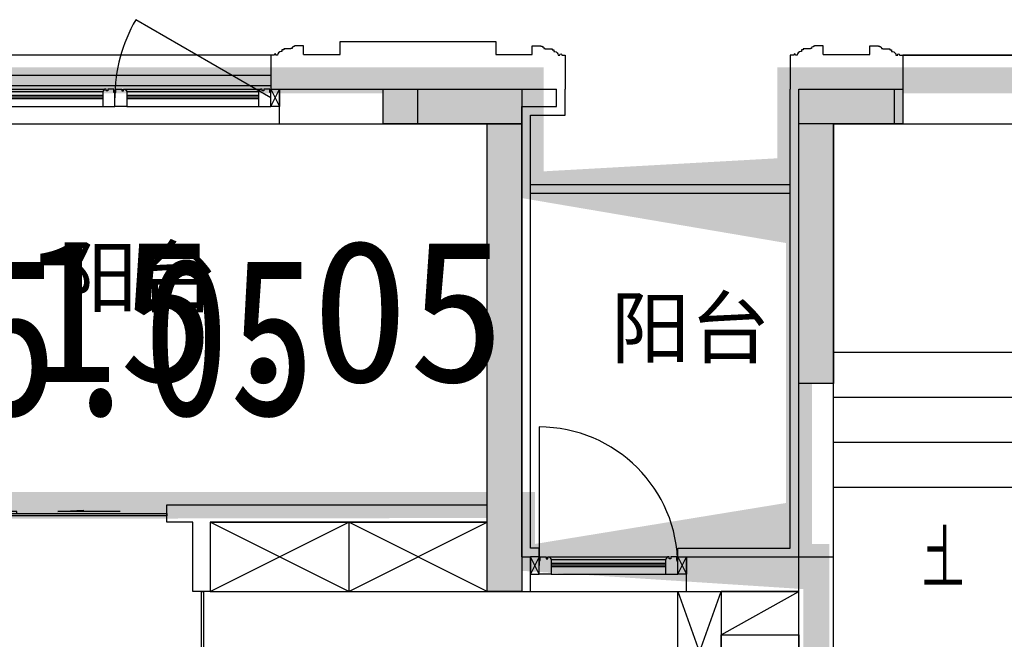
# Model space of a CAD drawing. Header units: millimetres. Extents: x 296296 to 297283, y 219875 to 220035.
# Tile 120 of 256: x 296798.09 to 296803.77, y 220020.71 to 220024.29. Entities that reach past the tile are written whole.
import ezdxf

# ---------------------------------------------------------------- set-up
doc = ezdxf.new("R2010")
doc.units = ezdxf.units.MM
doc.linetypes.add('-DASH', pattern=[0.35, 0.25, -0.1])
doc.linetypes.add('DASH', pattern=[0.35, 0.25, -0.1])
doc.layers.add('$面积结果', color=7, linetype='Continuous')
doc.layers.add('面积-住宅半面积', color=1, linetype='Continuous')
doc.layers.add('面积-计容-住宅-0.5', color=1, linetype='Continuous', lineweight=0)
doc.layers.add('面积-计容-住宅-1', color=1, linetype='Continuous', lineweight=0)
doc.styles.add('_TCH_DIM', font='SIMPLEX', dxfattribs={"bigfont": 'GBCBIG'})
doc.styles.add('dw', font='simhei.ttf')
doc.styles.get("Standard").update_dxf_attribs({"font": 'arial.ttf'})

# ---------------------------------------------------------------- blocks, each defined once
blk = doc.blocks.new('*U14')
at = {"lineweight": -2}
blk.add_hatch(color=253, dxfattribs=at).paths.add_polyline_path([(0, 200), (700, 0), (0, 0)])
at = {"color": 253, "linetype": 'DASH', "lineweight": -2}
blk.add_line((1050, 806.2177826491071), (700, 200), dxfattribs=at)
at = {"color": 253, "lineweight": -2}
for p, q in [((700, 200), (93.7822173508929, 550)), ((0, 200), (0, 0)), ((700, 200), (0, 200)), ((0, 200), (700, 0)), ((700, 0), (700, 200)), ((0, 0), (700, 0))]:
    blk.add_line(p, q, dxfattribs=at)
at = {"color": 253, "linetype": 'DASH', "lineweight": -2}
blk.add_arc((700, 200), 700, 60.00000000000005, 180, dxfattribs=at)
blk = doc.blocks.new('$DORLIB2D$00000127')
at = {"color": 253, "lineweight": -2}
for points in [[(-0.5333333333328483, 0.7948983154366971), (-0.5333333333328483, 0.690405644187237)], [(-0.0333333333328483, 0.7948983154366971), (-0.5333333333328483, 0.7948983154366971)], [(-0.0333333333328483, 0.7948983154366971), (-0.0333333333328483, 0.690405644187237)], [(0.5333333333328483, 0.7948983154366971), (0.0333333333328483, 0.7948983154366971)], [(0.0333333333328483, 0.7948983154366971), (0.0333333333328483, 0.690405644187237)], [(0.5333333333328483, 0.7948983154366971), (0.5333333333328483, 0.690405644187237)], [(-0.0333333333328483, 0.690405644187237), (-0.5333333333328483, 0.690405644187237)], [(0.5333333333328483, 0.690405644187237), (0.0333333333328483, 0.690405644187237)], [(0.5, 0.4999999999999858), (-0.5, 0.4999999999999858)]]:
    blk.add_lwpolyline(points, dxfattribs=at)
blk = doc.blocks.new('$DORLIB2D$00000116')
at = {"color": 253, "lineweight": -2}
for p, q in [((-0.4999999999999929, 7.1e-15), (-0.146446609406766, 0.353553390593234)), ((0.5000000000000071, 7.1e-15), (0.1464466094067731, 0.353553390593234))]:
    blk.add_line(p, q, dxfattribs=at)
for centre, radius, start, end in [((-0.4999999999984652, 4.832e-13), 0.4999999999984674, 0, 45), ((0.4999999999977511, 9.059e-13), 0.4999999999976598, 135, 180)]:
    blk.add_arc(centre, radius, start, end, dxfattribs=at)
blk = doc.blocks.new('洋房核心筒（标准层）')
at = {"color": 253}
for p, q in [((13399.99999975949, 9700.000023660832), (13400.00000002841, 13200.00000022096)), ((13400.00000002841, 13200.00000022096), (13600.00000002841, 13200.00000020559)), ((14930.00000002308, 13200.00000001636), (13599.99999987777, 13200.00000002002)), ((13599.99999987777, 13200.00000002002), (13599.99999987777, 11879.99999977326)), ((13599.99999975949, 9700.000023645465), (13600.00000002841, 13200.00000020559)), ((15926.98729813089, 13199.99999989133), (14930.00000002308, 13200.00000001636)), ((14929.99999986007, 11900.00000001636), (14930.00000002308, 13200.00000001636)), ((15189.99999986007, 11899.99999998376), (15190.00000002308, 13199.99999998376)), ((15449.99999986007, 11899.99999995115), (15450.00000002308, 13199.99999995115)), ((15709.99999986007, 11899.99999991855), (15710.00000002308, 13199.99999991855)), ((16275.05942885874, 12597.12138459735), (15926.98729813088, 13199.99999989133)), ((17270.00000002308, 13199.99999972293), (16042.45735196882, 13199.99999987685)), ((16375.05942886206, 12623.91630382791), (16042.45735196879, 13199.99999987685)), ((16229.99999998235, 12875.16660483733), (16230.00000002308, 13199.99999985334)), ((16489.99999992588, 12424.83339483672), (16490.00000002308, 13199.99999982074)), ((16749.99999986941, 11974.50018483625), (16750.00000002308, 13199.99999978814)), ((17009.99999986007, 11899.99999975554), (17010.00000002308, 13199.99999975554)), ((17269.99999986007, 11899.99999972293), (17270.00000002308, 13199.99999972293)), ((18600.00000003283, 13199.99999955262), (17269.99999994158, 13199.99999972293)), ((18599.9999998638, 11879.99999964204), (18600.00000003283, 13199.99999955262)), ((18599.99999976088, 9700.000023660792), (18600.00000002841, 13199.9999995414)), ((18600.00000002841, 13199.9999995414), (18800.00000002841, 13199.99999952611)), ((18799.99999976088, 9700.000023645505), (18800.00000002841, 13199.99999952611)), ((15969.99999986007, 11899.99999988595), (15970.00000001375, 13125.49981483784)), ((16229.99999986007, 11899.99999985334), (16229.99999995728, 12675.16660483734)), ((16455.45941541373, 12645.45941528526), (16275.05942885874, 12597.12138459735)), ((16282.56718102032, 12439.41447386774), (16455.45941541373, 12645.45941528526)), ((16454.91873227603, 12485.5959328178), (16282.56718102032, 12439.41447386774)), ((16677.54264791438, 11899.99999979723), (16354.91873227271, 12458.80101358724)), ((16793.01270175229, 11899.99999978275), (16454.91873227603, 12485.5959328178)), ((16489.99999986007, 11899.99999982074), (16489.9999999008, 12224.83339483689)), ((14899.99999987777, 11900.00000002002), (14929.99999986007, 11900.00000001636)), ((14899.99999987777, 11879.99999973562), (14899.99999987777, 11900.00000002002)), ((14899.99999983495, 11100.00000003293), (14899.99999988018, 11900.00000003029)), ((15999.99999988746, 11899.99999988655), (14899.99999988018, 11900.00000003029)), ((16677.54264791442, 11899.99999979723), (14929.99999986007, 11900.00000001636)), ((17299.99999987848, 11899.99999971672), (15999.99999988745, 11899.99999988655)), ((17269.99999986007, 11899.99999972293), (16793.01270175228, 11899.99999978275)), ((17269.99999986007, 11899.99999972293), (17299.99999986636, 11899.99999971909)), ((17299.99999986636, 11899.99999971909), (17299.9999998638, 11879.99999971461)), ((17299.99999983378, 11099.99999971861), (17299.99999987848, 11899.99999971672)), ((13599.99999987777, 11879.9999998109), (13599.9999998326, 11099.9999998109)), ((14899.99999987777, 11879.99999973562), (13599.99999987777, 11879.9999998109)), ((14899.99999987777, 11879.99999973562), (14899.9999998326, 11099.99999973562)), ((17299.99999982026, 11099.99999971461), (17299.9999998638, 11879.99999971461)), ((17299.9999998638, 11879.99999971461), (18599.9999998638, 11879.99999964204)), ((18599.99999982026, 11099.99999964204), (18599.9999998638, 11879.99999964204)), ((14999.9999998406, 11200.00000001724), (14999.99999987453, 11800.00000001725)), ((15899.9999998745, 11799.99999989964), (14999.99999987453, 11800.00000001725)), ((15899.99999985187, 11399.99999988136), (15899.9999998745, 11799.99999989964)), ((17199.99999987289, 11799.9999997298), (15999.99999987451, 11799.99999988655)), ((15999.99999985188, 11399.99999986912), (15999.99999987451, 11799.99999988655)), ((17199.99999983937, 11199.99999972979), (17199.99999987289, 11799.9999997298)), ((14899.99999986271, 11619.99999973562), (13599.99999986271, 11619.9999998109)), ((17299.99999984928, 11619.99999971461), (18599.99999984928, 11619.99999964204)), ((15649.99999984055, 11199.99999991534), (15649.99999985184, 11399.99999991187)), ((15899.99999985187, 11399.99999988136), (15649.99999985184, 11399.99999991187)), ((16599.99999985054, 11399.99999979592), (15999.99999985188, 11399.99999986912)), ((16599.99999983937, 11199.99999979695), (16599.99999985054, 11399.99999979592)), ((14899.99999984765, 11359.99999973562), (13599.99999984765, 11359.9999998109)), ((17299.99999983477, 11359.99999971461), (18599.99999983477, 11359.99999964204)), ((15749.99999983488, 11099.99999989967), (15749.99999984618, 11299.99999989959)), ((15999.99999984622, 11299.99999986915), (15749.99999984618, 11299.99999989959)), ((16499.99999984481, 11299.99999980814), (15999.99999984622, 11299.99999986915)), ((16499.99999983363, 11099.99999980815), (16499.99999984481, 11299.99999980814)), ((14999.99999985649, 11100.00000001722), (14999.99999987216, 11200.00000001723)), ((15649.99999984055, 11199.99999991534), (15599.99999987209, 11199.99999992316)), ((15599.99999987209, 11199.99999992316), (15599.99999985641, 11099.99999992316)), ((16599.99999980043, 11099.99999979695), (16599.99999981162, 11199.99999979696)), ((17199.99999983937, 11199.99999972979), (17199.99999980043, 11099.9999997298)), ((14899.9999998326, 11099.99999973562), (13599.9999998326, 11099.9999998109)), ((14899.99999983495, 11100.00000003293), (14999.99999985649, 11100.00000001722)), ((15599.99999985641, 11099.99999992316), (15749.99999983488, 11099.99999989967)), ((16499.99999983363, 11099.99999980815), (16599.99999980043, 11099.99999979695)), ((17199.99999980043, 11099.9999997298), (17299.99999983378, 11099.99999971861)), ((17299.99999982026, 11099.99999971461), (18599.99999982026, 11099.99999964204)), ((14874.99999968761, 9800.000023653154), (14874.99999965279, 9185.000023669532)), ((17324.99999968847, 9800.000023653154), (14874.99999968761, 9800.000023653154)), ((17324.99999965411, 9185.000023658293), (17324.99999968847, 9800.000023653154)), ((13399.99999975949, 9700.000023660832), (13599.99999975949, 9700.000023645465)), ((18599.99999976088, 9700.000023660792), (18799.99999976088, 9700.000023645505)), ((15074.99999965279, 9185.00002365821), (15074.99999967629, 9600.000023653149)), ((17124.9999996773, 9600.000023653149), (15074.99999967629, 9600.000023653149)), ((17124.9999996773, 9600.000023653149), (17124.99999965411, 9185.000023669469)), ((14874.99999965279, 9185.000023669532), (15074.99999965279, 9185.00002365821)), ((17124.99999965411, 9185.000023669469), (17324.99999965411, 9185.000023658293)), ((15074.9999995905, 8085.000023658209), (14874.9999995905, 8085.000023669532)), ((14874.9999995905, 8085.000023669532), (14874.99999953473, 7100.000023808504)), ((15074.99999954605, 7300.000023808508), (15074.9999995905, 8085.000023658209)), ((17324.99999959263, 8085.000023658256), (17124.99999959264, 8085.000023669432)), ((17124.99999959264, 8085.000023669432), (17124.99999954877, 7300.000023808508)), ((17324.9999995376, 7100.000023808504), (17324.99999959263, 8085.000023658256)), ((17124.99999954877, 7300.000023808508), (15074.99999954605, 7300.000023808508)), ((17324.9999995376, 7100.000023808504), (14874.99999953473, 7100.000023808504))]:
    blk.add_line(p, q, dxfattribs=at)
at = {"color": 253, "lineweight": -2}
for p, q in [((16874.99999966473, 9375.000023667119), (15324.99999966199, 9375.000023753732)), ((15324.99999966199, 9375.000023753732), (15324.99999957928, 7895.000023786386)), ((16874.99999958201, 7895.000023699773), (15324.99999966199, 9375.000023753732)), ((16874.99999966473, 9375.000023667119), (15324.99999957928, 7895.000023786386)), ((16874.99999958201, 7895.000023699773), (16874.99999966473, 9375.000023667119)), ((15324.99999957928, 7895.000023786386), (16874.99999958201, 7895.000023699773)), ((16564.99999957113, 7710.000023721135), (15634.9999995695, 7710.000023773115)), ((15634.9999995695, 7710.000023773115), (15634.99999955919, 7525.000023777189)), ((16564.99999956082, 7525.000023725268), (16564.99999957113, 7710.000023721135)), ((15634.99999955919, 7525.000023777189), (16564.99999956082, 7525.000023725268))]:
    blk.add_line(p, q, dxfattribs=at)
at = {"color": 253}
for points in [[(14249.99999982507, 10969.99999977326, 0, 0, 0), (14249.99999987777, 12550.00000002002, 0, 0, 0), (16229.99999994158, 12549.99999985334, 0, 80.00000000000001, 0), (15929.99999994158, 12549.9999998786, 0, 0, 0)], [(17949.999999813, 10969.99999967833, 0, 0, 0), (17949.99999994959, 12549.99999963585, 0, 0, 0), (16489.99999994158, 12549.99999982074, 0, 80.00000000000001, 0), (16789.99999994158, 12549.99999982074, 0, 0, 0)]]:
    blk.add_lwpolyline(points, format="xyseb", dxfattribs=at)
at = {"color": 253, "lineweight": -2}
blk.add_lwpolyline([(17299.99999980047, 11099.99992195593), (17299.99999989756, 11899.99999971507), (14899.99999988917, 11900.00000006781), (14899.99999977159, 11100.0000000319)], dxfattribs=at)
blk.add_lwpolyline([(15749.99999983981, 11299.99999997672), (16499.99999983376, 11299.99999997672), (16499.99999983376, 11099.99999980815), (15749.99999983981, 11099.99999980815)], close=True, dxfattribs=at)
at = {"color": 253, "lineweight": -2, "xscale": -1, "rotation": 180}
blk.add_blockref('*U14', (15774.94990664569, 11299.98568751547), dxfattribs=at)
at = {"color": 253}
for name, p, xscale, yscale, zscale, rotation in [('$DORLIB2D$00000116', (15299.99999986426, 11149.9999999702), 600, 600, 600, 179.9999999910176), ('$DORLIB2D$00000116', (16899.999999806, 11149.99999976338), -600, 600, -600, 179.9999999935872), ('$DORLIB2D$00000127', (14974.99999962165, 8635.000023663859), 1100, -200, 1100, 89.99999999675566), ('$DORLIB2D$00000127', (17224.99999962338, 8635.000023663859), 1100, 200, 1100, 89.99999999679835)]:
    blk.add_blockref(name, p, dxfattribs=dict(at, xscale=xscale, yscale=yscale, zscale=zscale, rotation=rotation))
at = {"color": 253, "style": '_TCH_DIM'}
for s, p in [('电', (15184.66559205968, 11273.07109868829)), ('水', (16787.66644105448, 11273.07109868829)), ('下', (14155.05319131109, 10519.89999977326)), ('上', (17845.74468065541, 10519.89999967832)), ('电梯', (15884.71652595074, 8513.51764473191))]:
    blk.add_text(s, height=337.5886524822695, dxfattribs=at).set_placement(p)
blk = doc.blocks.new('wy53eu64i765i57i78i')
blk.add_hatch(color=253).paths.add_polyline_path([(993974.8547307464, 192958.4369168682), (993974.8635347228, 190058.4376608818), (993774.8635347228, 190058.4376608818), (993774.8547307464, 192758.4369128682), (993174.8538482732, 192758.4377494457), (993174.8538482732, 192958.4377494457)])
blk.add_hatch(color=253).paths.add_polyline_path([(995774.8502637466, 192758.4369128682), (995774.8502637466, 191258.4020578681), (995574.8502637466, 191258.4020578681), (995574.8502637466, 192958.4369128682), (996174.8502637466, 192958.4369128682), (996174.8502637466, 192758.4369128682)], flags=0)
at = {"color": 253}
for points in [[(993974.8547307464, 192958.4369168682), (993974.8635347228, 190058.4376608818), (993774.8635347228, 190058.4376608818), (993774.8547307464, 192758.4369128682), (993174.8538482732, 192758.4377494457), (993174.8538482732, 192958.4377494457), (993974.8547307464, 192958.4369168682)], [(995774.8502637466, 192758.4369128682), (995774.8502637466, 191258.4020578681), (995574.8502637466, 191258.4020578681), (995574.8502637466, 192958.4369128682), (996174.8502637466, 192958.4369128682), (996174.8502637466, 192758.4369128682), (995774.8502637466, 192758.4369128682)]]:
    blk.add_lwpolyline(points, close=True, dxfattribs=at)
blk = doc.blocks.new('sayea5yuteaytuytrauyt')
h = blk.add_hatch()
h.set_pattern_fill('钢筋混凝土', color=253, scale=100)
h.set_pattern_definition([(45, (0, 0), (-176.7766952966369, 176.7766952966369), []), (49.99999999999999, (0, 0), (717.2601826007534, -62.75213498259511), [75, -825]), (355, (0, 0), (-138.751333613, 752.1921337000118), [60, -660]), (100.4514, (59.77168, -5.22934), (578.5093817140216, 689.4395420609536), [63.74019000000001, -701.142112]), (46.1842, (0, 200), (1067.241048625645, -165.5190143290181), [112.5, -1237.5]), (96.63560000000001, (88.936745, 186.206693), (934.6627055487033, 974.1178709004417), [95.610288, -1051.713]), (351.1842, (0, 200), (934.6619451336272, 974.1186009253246), [90, -990]), (21, (100, 150), (596.9070521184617, -402.6188906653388), [75, -825]), (326.0000000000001, (100, 150), (243.3153319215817, 725.150045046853), [60, -660]), (71.4514, (149.742233, 116.448394), (840.22262858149, 322.5304967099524), [63.74019000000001, -701.142112]), (37.5, (0, 0), (12.15985531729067, 332.8938538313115), [0, -652, 0, -670, 0, -662.5]), (7.5, (0, 0), (263.0695374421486, 394.4117118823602), [0, -382, 0, -637, 0, -252.5]), (327.5, (-223, 0), (533.822436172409, -22.55487173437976), [0, -250, 0, -780, 0, -1035]), (317.5, (-323, 0), (583.1861693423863, 100.1049823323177), [0, -325, 0, -518, 0, -735])])
h.paths.add_polyline_path([(1007424.854593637, 89058.43775986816), (1007424.854593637, 87258.43856486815), (1007174.854593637, 87258.43856486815), (1007174.854593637, 89058.43775986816)])
h.paths.add_polyline_path([(1021574.855280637, 89058.43775986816), (1021574.855280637, 87258.43856486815), (1021324.855280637, 87258.43856486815), (1021324.855280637, 89058.43775986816)])
h.paths.add_polyline_path([(989374.8548266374, 89058.43775186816), (989374.8548266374, 87258.43815686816), (989124.8548266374, 87258.43815686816), (989124.8548266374, 89058.43775186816)])
h.paths.add_polyline_path([(1039624.855051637, 89058.43775186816), (1039624.855051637, 87258.43815686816), (1039374.855051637, 87258.43815686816), (1039374.855051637, 89058.43775186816)])
h.paths.add_polyline_path([(1014474.854936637, 87858.43815686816), (1014474.854936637, 84858.43816086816), (1014274.854936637, 84858.43816086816), (1014274.854936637, 87858.43815686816)])
h.paths.add_polyline_path([(1044574.854944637, 92958.43692786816), (1044574.854944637, 91158.43691286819), (1044374.854944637, 91158.43691286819), (1044374.854944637, 92758.43691286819), (1044074.854822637, 92758.43691286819), (1044074.854822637, 92958.43691286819)])
h.paths.add_polyline_path([(984374.8549336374, 92758.43691286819), (984374.8549336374, 91158.43691286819), (984174.8549336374, 91158.43691286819), (984174.8548116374, 92958.43691286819), (984674.8550556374, 92958.43691286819), (984674.8550556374, 92758.43691286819)])
h.paths.add_polyline_path([(1027974.850721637, 92758.43691286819), (1027974.850721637, 91258.40206186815), (1027774.850721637, 91258.40206186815), (1027774.850721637, 92958.43691286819), (1028324.850721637, 92958.43691286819), (1028324.850721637, 92758.43691286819)])
h.paths.add_polyline_path([(1000974.859155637, 92958.43691286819), (1000974.859155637, 91258.40206186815), (1000774.859155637, 91258.40206186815), (1000774.859155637, 92758.43691286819), (1000424.859155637, 92758.43691286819), (1000424.859155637, 92958.43691286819)])
h.paths.add_polyline_path([(1033174.859613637, 92958.43691286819), (1033174.859613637, 91258.40205786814), (1032974.859613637, 91258.40205786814), (1032974.859613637, 92758.43691286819), (1032624.859613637, 92758.43691286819), (1032624.859613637, 92958.43691286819)])
h.paths.add_polyline_path([(995774.8502636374, 92758.43691286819), (995774.8502636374, 91258.40205786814), (995574.8502636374, 91258.40205786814), (995574.8502636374, 92958.43691286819), (996124.8502636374, 92958.43691286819), (996124.8502636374, 92758.43691286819)])
h.paths.add_polyline_path([(1014874.854936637, 80258.43772586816), (1014874.854936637, 80058.43772586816), (1014274.854936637, 80058.43772586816), (1014274.854936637, 81858.43772586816), (1014474.854936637, 81858.43772586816), (1014474.854936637, 80258.43772586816)])
h.paths.add_polyline_path([(1046674.855165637, 92358.43775186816), (1046674.855165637, 90658.43777086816), (1046474.855165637, 90658.43777086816), (1046474.855165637, 92158.43775186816), (1046024.855051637, 92158.43775186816), (1046024.855051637, 92358.43775186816)])
h.paths.add_polyline_path([(982274.8547116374, 92158.43775186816), (982274.8547116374, 90658.43777086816), (982074.8547116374, 90658.43777086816), (982074.8547116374, 92358.43775186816), (982724.8548266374, 92358.43775186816), (982724.8548266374, 92158.43775186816)])
h.paths.add_polyline_path([(1042874.855566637, 80058.43772586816), (1042874.855604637, 79458.43791586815), (1042074.855596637, 79458.43791586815), (1042074.855596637, 79658.43791586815), (1042674.855566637, 79658.43791586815), (1042674.855528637, 80258.43772586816), (1043624.855539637, 80258.43772586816), (1043624.855539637, 80058.43772586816)])
h.paths.add_polyline_path([(1010674.855341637, 80058.43772586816), (1010674.855379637, 79458.43791586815), (1009874.855367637, 79458.43791586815), (1009874.855367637, 79658.43791586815), (1010474.855341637, 79658.43791586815), (1010474.855303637, 80258.43772586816), (1011424.855310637, 80258.43772586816), (1011424.855310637, 80058.43772586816)])
h.paths.add_polyline_path([(1018874.854505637, 79658.43791586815), (1018874.854505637, 79458.43791586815), (1018074.854498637, 79458.43791586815), (1018074.854536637, 80058.43772586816), (1017324.854563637, 80058.43772586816), (1017324.854563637, 80258.43772586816), (1018274.854536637, 80258.43773286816), (1018274.854536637, 79658.43791586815)])
h.paths.add_polyline_path([(986674.8542806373, 79658.43791586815), (986674.8542806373, 79458.43791586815), (985874.8542736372, 79458.43791586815), (985874.8543116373, 80058.43772586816), (985124.8543376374, 80058.43772586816), (985124.8543376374, 80258.43772586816), (986074.8543116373, 80258.43773286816), (986074.8543116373, 79658.43791586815)])
h.paths.add_polyline_path([(1016574.855280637, 92758.43691286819), (1016574.855280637, 91158.43691286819), (1016374.855280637, 91158.43691286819), (1016374.855280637, 92158.43775186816), (1016074.855051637, 92158.43775186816), (1016074.855051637, 92358.43775186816), (1016374.855280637, 92358.43775186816), (1016374.855280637, 92958.43691286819), (1016874.855280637, 92958.43691286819), (1016874.855280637, 92758.43691286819)])
h.paths.add_polyline_path([(1012374.854593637, 92158.43775186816), (1012374.854593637, 91158.43691286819), (1012174.854593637, 91158.43691286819), (1012174.854593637, 92758.43691286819), (1011874.854593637, 92758.43691286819), (1011874.854593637, 92958.43691286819), (1012374.854593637, 92958.43691286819), (1012374.854593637, 92358.43775186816), (1012674.854826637, 92358.43775186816), (1012674.854826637, 92158.43775186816)])
h.paths.add_polyline_path([(1031699.854631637, 87258.43614286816), (1031699.854631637, 86658.43778686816), (1029249.854215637, 86658.43778686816), (1029249.854215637, 87258.43614286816), (1029449.854215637, 87258.43614286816), (1029449.854215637, 86858.43778286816), (1031499.854631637, 86858.43778286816), (1031499.854631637, 87258.43614286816)])
h.paths.add_polyline_path([(999499.8556616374, 87258.43614286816), (999499.8556616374, 86658.43778686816), (997049.8552426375, 86658.43778686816), (997049.8552426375, 87258.43614286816), (997249.8552426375, 87258.43614286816), (997249.8552426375, 86858.43778286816), (999299.8556616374, 86858.43778286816), (999299.8556616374, 87258.43614286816)])
h.paths.add_polyline_path([(1029449.854215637, 89158.43772886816), (1029449.854215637, 88743.43829786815), (1029249.854215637, 88743.43829786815), (1029249.854215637, 89358.43772886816), (1031699.854631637, 89358.43772886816), (1031699.854631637, 88743.43913286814), (1031499.854631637, 88743.43913286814), (1031499.854631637, 89158.43772886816)])
h.paths.add_polyline_path([(999499.8556616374, 89358.43772886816), (999499.8556616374, 88743.43829786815), (999299.8556616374, 88743.43829786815), (999299.8556616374, 89158.43772886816), (997249.8552426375, 89158.43772886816), (997249.8552426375, 88743.43913286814), (997049.8552426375, 88743.43913286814), (997049.8552426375, 89358.43772886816)])
h.paths.add_polyline_path([(1026174.845110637, 92958.43691286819), (1026174.845110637, 90058.43717586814), (1025974.845110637, 90058.43717586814), (1025974.845110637, 92758.43691286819), (1025574.850809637, 92758.43691286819), (1025574.850809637, 92958.43691286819)])
h.paths.add_polyline_path([(1002774.864763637, 92758.43691286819), (1002774.864763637, 90058.43717586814), (1002574.864763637, 90058.43717586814), (1002574.864763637, 92958.43691286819), (1003174.859068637, 92958.43691286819), (1003174.859068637, 92758.43691286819)])
h.paths.add_polyline_path([(993974.8547306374, 92958.43691686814), (993974.8547306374, 90058.44779286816), (993774.8547306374, 90058.44779286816), (993774.8547306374, 92758.43691286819), (993374.8515306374, 92758.43691286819), (993374.8515306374, 92958.43691286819)])
h.paths.add_polyline_path([(1034974.855142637, 92758.43691286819), (1034974.855142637, 90058.44779286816), (1034774.855142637, 90058.44779286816), (1034774.855142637, 92958.43691686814), (1035374.858343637, 92958.43691286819), (1035374.858343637, 92758.43691286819)])
h.paths.add_polyline_path([(1046674.855165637, 83408.43776386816), (1046674.855165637, 80058.43772586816), (1046074.855165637, 80058.43772586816), (1046074.855165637, 80258.43772586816), (1046474.855165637, 80258.43772586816), (1046474.855165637, 83408.43776386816)])
h.paths.add_polyline_path([(982674.8547116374, 80258.43772586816), (982674.8547116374, 80058.43772586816), (982074.8547116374, 80058.43772586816), (982074.8547116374, 83408.43776386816), (982274.8547116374, 83408.43776386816), (982274.8547116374, 80258.43772586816)])
h.paths.add_polyline_path([(1001674.854280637, 89358.43772886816), (1001674.854280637, 86658.43778686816), (1001474.854280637, 86658.43778686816), (1001474.854280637, 89158.43772886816), (1000774.859155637, 89158.43772886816), (1000774.859155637, 89358.43772886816)])
h.paths.add_polyline_path([(1027274.855596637, 89158.43772886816), (1027274.855596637, 86658.43778686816), (1027074.855596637, 86658.43778686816), (1027074.855596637, 89358.43772886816), (1027974.850721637, 89358.43772886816), (1027974.850721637, 89158.43772886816)])
h.paths.add_polyline_path([(995074.8548266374, 89158.43772886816), (995074.8548266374, 86658.43778686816), (994874.8548266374, 86658.43778686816), (994874.8548266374, 89358.43772886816), (995774.8502636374, 89358.43772886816), (995774.8502636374, 89158.43772886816)])
h.paths.add_polyline_path([(1033874.855051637, 89358.43772886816), (1033874.855051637, 86658.43778686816), (1033674.855051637, 86658.43778686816), (1033674.855051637, 89158.43772886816), (1032974.859613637, 89158.43772886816), (1032974.859613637, 89358.43772886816)])
h.paths.add_polyline_path([(989374.8548266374, 92958.43691286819), (989374.8548266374, 92158.43691286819), (988974.8548266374, 92158.43691286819), (988974.8548266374, 92958.43691286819)])
h.paths.add_polyline_path([(1007574.854593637, 92958.43691286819), (1007574.854593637, 92158.43691286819), (1007174.854593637, 92158.43691286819), (1007174.854593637, 92958.43691286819)])
h.paths.add_polyline_path([(995074.8548266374, 79658.43738986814), (995074.8548266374, 79258.43738986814), (994374.8548266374, 79258.43738986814), (994374.8548266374, 79658.43738986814)])
h.paths.add_polyline_path([(1002174.854280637, 79658.43738986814), (1002174.854280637, 79258.43738986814), (1001474.854280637, 79258.43738986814), (1001474.854280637, 79658.43738986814)])
h.paths.add_polyline_path([(1027274.855596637, 79658.43738986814), (1027274.855596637, 79258.43738986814), (1026574.855596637, 79258.43738986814), (1026574.855596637, 79658.43738986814)])
h.paths.add_polyline_path([(1034374.855051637, 79658.43738986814), (1034374.855051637, 79258.43738986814), (1033674.855051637, 79258.43738986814), (1033674.855051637, 79658.43738986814)])
h.paths.add_polyline_path([(1039774.855051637, 92958.43691286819), (1039774.855051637, 92158.43691286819), (1039374.855051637, 92158.43691286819), (1039374.855051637, 92958.43691286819)])
h.paths.add_polyline_path([(1021574.855280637, 92958.43691286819), (1021574.855280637, 92158.43691286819), (1021174.855280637, 92158.43691286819), (1021174.855280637, 92958.43691286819)])
at = {"color": 253}
for points in [[(1026174.845110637, 92958.43691286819), (1026174.845110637, 90058.43717586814), (1025974.845110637, 90058.43717586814), (1025974.845110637, 92758.43691286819), (1025574.850809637, 92758.43691286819), (1025574.850809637, 92958.43691286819), (1026174.845110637, 92958.43691286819)], [(1027974.850721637, 92758.43691286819), (1027974.850721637, 91258.40206186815), (1027774.850721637, 91258.40206186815), (1027774.850721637, 92958.43691286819), (1028324.850721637, 92958.43691286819), (1028324.850721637, 92758.43691286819), (1027974.850721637, 92758.43691286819)]]:
    blk.add_lwpolyline(points, close=True, dxfattribs=at)
blk = doc.blocks.new('4uyh5uj6kj67j75rykjtuk7tsik76ykj')
at = {"color": 253}
for p in [(848495.6448343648, 433705.5008984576), (851687.5138972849, 433412)]:
    blk.add_text('阳台', height=337.5886524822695, dxfattribs=at).set_placement(p)
blk = doc.blocks.new('*U1203')
at = {"color": 253}
for p, q in [((799.9957036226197, 150), (-799.9957048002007, 150)), ((-799.9957048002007, 150), (-799.9957048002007, -250)), ((-799.9957048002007, -250), (-5.88790499e-07, 150)), ((0, -250), (-799.9957048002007, 150)), ((0, 150), (0, -250)), ((0, 150), (0, -250)), ((0, -250), (799.9957036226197, 150)), ((799.9957036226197, -250), (0, 150)), ((799.9957036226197, -250), (799.9957036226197, 150)), ((-799.9957048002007, -250), (799.9957036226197, -250))]:
    blk.add_line(p, q, dxfattribs=at)
blk = doc.blocks.new('185洋房-中间套（报建版）-旧规$0$185洋房-边套（报建版）$0$洋房户型$0$$DORLIB2D$00000131')
at = {"color": 253, "lineweight": -2}
for p, q in [((0.1499999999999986, 0.125), (0.2319490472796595, 0.1972603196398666)), ((0.2319490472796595, 0.1972603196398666), (0.2319490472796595, 0.125)), ((-0.5000000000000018, 0.125), (-0.5000000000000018, 0)), ((0.0192439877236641, 0.125), (-0.5000000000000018, 0.125)), ((0.0192439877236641, 0), (0.0192439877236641, 0.125)), ((0.3499999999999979, 0.125), (0.1499999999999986, 0.125)), ((-0.5000000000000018, 0), (0.0192439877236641, 0)), ((-0.0239902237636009, 0), (0.4999999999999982, 0)), ((-0.0239902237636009, -0.125), (-0.0239902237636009, 0)), ((0.4999999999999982, 0), (0.4999999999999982, -0.125)), ((-0.3500000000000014, -0.125), (-0.1500000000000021, -0.125)), ((-0.2319490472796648, -0.1972603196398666), (-0.2319490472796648, -0.125)), ((-0.1500000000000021, -0.125), (-0.2319490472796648, -0.1972603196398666)), ((0.4999999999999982, -0.125), (-0.0239902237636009, -0.125))]:
    blk.add_line(p, q, dxfattribs=at)
blk = doc.blocks.new('185洋房-中间套（报建版）-旧规')
at = {"color": 253, "linetype": 'Continuous'}
for p, q in [((20399.99922599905, 13199.99963090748), (20599.9992259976, 13200.00039144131)), ((20400.00759187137, 10999.99959917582), (20399.99922599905, 13199.99963090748)), ((20600.00759187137, 10999.99997944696), (20599.9992259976, 13200.00039144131)), ((20400.00947418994, 10699.99997944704), (20400.00759187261, 10999.99935200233)), ((22299.9999414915, 10999.99997956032), (20600.00759187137, 10999.99997944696)), ((22450.00043311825, 10999.99997957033), (22299.9999414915, 10999.99997956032)), ((22450.00043312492, 10899.99997957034), (22450.00043311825, 10999.99997957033)), ((20600.0107290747, 10499.99997946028), (20600.00821931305, 10899.99997944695)), ((22199.9999414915, 10899.99997955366), (20600.00821931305, 10899.99997944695)), ((22199.9999414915, 10899.99997955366), (22199.9999414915, 10499.99997954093)), ((22299.9999414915, 10899.99997956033), (22450.00043312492, 10899.99997957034)), ((22299.9999414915, 10499.99997954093), (22299.9999414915, 10899.99997956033)), ((18600.01528048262, 9599.99997953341), (18600.00958371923, 10699.99997932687)), ((19450.01010160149, 10699.99997938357), (18600.00958371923, 10699.99997932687)), ((19450.01010161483, 10499.99997938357), (19450.01010160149, 10699.99997938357)), ((20400.00947418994, 10699.99997944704), (20350.0101016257, 10699.99997944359)), ((20350.01010163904, 10499.99997944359), (20350.0101016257, 10699.99997944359)), ((18800.01424471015, 9799.999979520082), (18800.01061949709, 10499.9999793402)), ((19450.01010161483, 10499.99997938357), (18800.01061949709, 10499.9999793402)), ((20600.0107290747, 10499.99997946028), (20350.01010163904, 10499.99997944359)), ((22199.9999414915, 10499.99997954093), (22299.9999414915, 10499.99997954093))]:
    blk.add_line(p, q, dxfattribs=at)
at = {"color": 253}
for points in [[(19500.00052439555, 10700.00001304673), (19500.00052439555, 10750.00001304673), (18850.00052439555, 10750.00001304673), (18849.9999340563, 13399.99998606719)], [(20300.00052439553, 10700.00001304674), (20300.00052439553, 10750.00001304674), (20350.00052439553, 10750.00001304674), (20350.00052423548, 13250.00001304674), (20149.99992497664, 13250.00001304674), (20149.9999340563, 13400.00002142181)], [(20350.00052425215, 12850.00384984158), (18850.00004544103, 12850.0001244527)], [(20350.00052425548, 12800.00384984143), (18850.00005657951, 12800.00012445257)], [(19250.01528044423, 10249.99997952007), (18800.0152804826, 10499.99997948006)], [(19500.01528044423, 9799.999979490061), (19250.01528044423, 10499.99997945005)], [(19500.01528044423, 10499.99997943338), (19250.01528048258, 9799.999979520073)], [(20350.01010163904, 10499.99997944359), (19450.01010163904, 10499.99997944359)]]:
    blk.add_lwpolyline(points, dxfattribs=at)
for points in [[(18800.0152804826, 10499.99997948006), (19250.01528048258, 10499.99997948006), (19250.01528048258, 10249.99997952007), (18800.0152804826, 10249.99997952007)], [(19250.01528044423, 9799.999979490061), (19500.01528044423, 9799.999979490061), (19500.01528044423, 10499.99997949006), (19250.01528044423, 10499.99997949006)], [(18800.01528048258, 9799.999979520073), (19250.01528048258, 9799.999979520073), (19250.01528048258, 10249.99997952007), (18800.01528048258, 10249.99997952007)]]:
    blk.add_lwpolyline(points, close=True, dxfattribs=at)
at = {"color": 253, "yscale": -100, "zscale": 100}
for p, xscale, rotation in [((23350.00043312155, 10949.99997963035), 1800, 180.000000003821), ((22249.9999414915, 9199.999979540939), 2600, 90)]:
    blk.add_blockref('185洋房-中间套（报建版）-旧规$0$185洋房-边套（报建版）$0$洋房户型$0$$DORLIB2D$00000131', p, dxfattribs=dict(at, xscale=xscale, rotation=rotation))
at = {"color": 253, "xscale": -1}
blk.add_blockref('*U1203', (21400.00423669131, 10749.99997957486), dxfattribs=at)
blk = doc.blocks.new('*U1475')
at = {"color": 253}
for points in [[(32732.70266194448, 9049.579764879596), (32732.70266194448, 8999.579764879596), (32782.70266194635, 8999.579764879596), (32782.70266194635, 9002.579764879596), (32789.70266194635, 9002.579764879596), (32789.70266194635, 9005.57976485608), (32792.70266194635, 9005.57976485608, 0.4142135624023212), (32799.70266194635, 9012.57976485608), (32799.70266194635, 9015.57976485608), (32806.70266194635, 9015.57976485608), (32806.70266194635, 9018.57976485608), (32847.70266285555, 9018.579764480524), (32847.70266279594, 9023.579764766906), (32857.70266273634, 9023.579764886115), (32857.70266261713, 9033.579764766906), (32862.70266350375, 9033.57976482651, 0.4039906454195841), (32882.70266297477, 9054.579764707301), (32892.70266264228, 9054.57976462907), (32892.70266262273, 9052.079764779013, 0.9999999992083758), (32902.70266277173, 9052.079764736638), (32902.7026627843, 9054.57976468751), (32922.70266339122, 9054.57976468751), (32922.70266339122, 9249.579764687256)], [(37312.70266483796, 9049.579764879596), (37312.70266483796, 8999.579764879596), (37262.7026648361, 8999.579764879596), (37262.7026648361, 9002.579764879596), (37255.7026648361, 9002.579764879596), (37255.7026648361, 9005.57976485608), (37252.7026648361, 9005.57976485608, -0.4142135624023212), (37245.7026648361, 9012.57976485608), (37245.7026648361, 9015.57976485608), (37238.7026648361, 9015.57976485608), (37238.7026648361, 9018.57976485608), (37197.7026639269, 9018.579764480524), (37197.7026639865, 9023.579764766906), (37187.70266404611, 9023.579764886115), (37187.70266416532, 9033.579764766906), (37182.7026632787, 9033.57976482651, -0.4039906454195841), (37162.7026638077, 9054.579764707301), (37152.70266414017, 9054.57976462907), (37152.70266415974, 9052.079764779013, -0.9999999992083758), (37142.70266401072, 9052.079764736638), (37142.70266399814, 9054.57976468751), (37122.70266339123, 9054.57976468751), (37122.70266339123, 9249.579764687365)]]:
    blk.add_lwpolyline(points, format="xyb", dxfattribs=at)
blk.add_lwpolyline([(37122.70266339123, 9054.57976468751), (32922.70266339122, 9054.57976468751)], dxfattribs=at)
blk = doc.blocks.new('185标准层外包-边-报建版')
at = {"color": 253, "xscale": -1, "rotation": 180}
blk.add_blockref('*U1475', (-2299.999970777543, 33099.15953963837), dxfattribs=at)
blk = doc.blocks.new('*U1500')
at = {"color": 253}
for points in [[(31332.70266194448, 9049.579764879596), (31332.70266194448, 8999.579764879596), (31382.70266194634, 8999.579764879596), (31382.70266194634, 9002.579764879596), (31389.70266194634, 9002.579764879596), (31389.70266194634, 9005.57976485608), (31392.70266194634, 9005.57976485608, 0.4142135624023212), (31399.70266194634, 9012.57976485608), (31399.70266194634, 9015.57976485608), (31406.70266194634, 9015.57976485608), (31406.70266194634, 9018.57976485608), (31447.70266285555, 9018.579764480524), (31447.70266279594, 9023.579764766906), (31457.70266273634, 9023.579764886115), (31457.70266261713, 9033.579764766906), (31462.70266350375, 9033.57976482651, 0.4039906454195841), (31482.70266297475, 9054.579764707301), (31492.70266264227, 9054.57976462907), (31492.70266262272, 9052.079764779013, 0.9999999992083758), (31502.70266277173, 9052.079764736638), (31502.7026627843, 9054.57976468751), (31522.70266339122, 9054.57976468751), (31522.70266339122, 9249.579764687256)], [(34412.70266483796, 9049.579764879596), (34412.70266483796, 8999.579764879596), (34362.70266483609, 8999.579764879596), (34362.70266483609, 9002.579764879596), (34355.70266483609, 9002.579764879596), (34355.70266483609, 9005.57976485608), (34352.70266483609, 9005.57976485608, -0.4142135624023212), (34345.70266483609, 9012.57976485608), (34345.70266483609, 9015.57976485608), (34338.70266483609, 9015.57976485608), (34338.70266483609, 9018.57976485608), (34297.70266392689, 9018.579764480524), (34297.7026639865, 9023.579764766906), (34287.7026640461, 9023.579764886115), (34287.70266416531, 9033.579764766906), (34282.70266327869, 9033.57976482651, -0.4039906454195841), (34262.70266380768, 9054.579764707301), (34252.70266414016, 9054.57976462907), (34252.70266415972, 9052.079764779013, -0.9999999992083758), (34242.70266401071, 9052.079764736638), (34242.70266399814, 9054.57976468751), (34222.70266339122, 9054.57976468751), (34222.70266339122, 9249.579764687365)]]:
    blk.add_lwpolyline(points, format="xyb", dxfattribs=at)
blk.add_lwpolyline([(34222.70266339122, 9054.57976468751), (31522.70266339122, 9054.57976468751)], dxfattribs=at)
blk = doc.blocks.new('*U1501')
at = {"color": 253}
for points in [[(32732.70266194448, 9049.579764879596), (32732.70266194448, 8999.579764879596), (32782.70266194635, 8999.579764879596), (32782.70266194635, 9002.579764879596), (32789.70266194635, 9002.579764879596), (32789.70266194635, 9005.57976485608), (32792.70266194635, 9005.57976485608, 0.4142135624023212), (32799.70266194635, 9012.57976485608), (32799.70266194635, 9015.57976485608), (32806.70266194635, 9015.57976485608), (32806.70266194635, 9018.57976485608), (32847.70266285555, 9018.579764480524), (32847.70266279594, 9023.579764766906), (32857.70266273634, 9023.579764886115), (32857.70266261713, 9033.579764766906), (32862.70266350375, 9033.57976482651, 0.4039906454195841), (32882.70266297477, 9054.579764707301), (32892.70266264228, 9054.57976462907), (32892.70266262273, 9052.079764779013, 0.9999999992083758), (32902.70266277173, 9052.079764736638), (32902.7026627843, 9054.57976468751), (32922.70266339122, 9054.57976468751), (32922.70266339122, 9249.579764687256)], [(37312.70266483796, 9049.579764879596), (37312.70266483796, 8999.579764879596), (37262.7026648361, 8999.579764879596), (37262.7026648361, 9002.579764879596), (37255.7026648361, 9002.579764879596), (37255.7026648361, 9005.57976485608), (37252.7026648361, 9005.57976485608, -0.4142135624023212), (37245.7026648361, 9012.57976485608), (37245.7026648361, 9015.57976485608), (37238.7026648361, 9015.57976485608), (37238.7026648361, 9018.57976485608), (37197.7026639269, 9018.579764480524), (37197.7026639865, 9023.579764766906), (37187.70266404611, 9023.579764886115), (37187.70266416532, 9033.579764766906), (37182.7026632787, 9033.57976482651, -0.4039906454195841), (37162.7026638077, 9054.579764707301), (37152.70266414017, 9054.57976462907), (37152.70266415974, 9052.079764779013, -0.9999999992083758), (37142.70266401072, 9052.079764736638), (37142.70266399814, 9054.57976468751), (37122.70266339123, 9054.57976468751), (37122.70266339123, 9249.579764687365)]]:
    blk.add_lwpolyline(points, format="xyb", dxfattribs=at)
blk.add_lwpolyline([(37122.70266339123, 9054.57976468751), (32922.70266339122, 9054.57976468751)], dxfattribs=at)
blk = doc.blocks.new('*U1502')
at = {"color": 253}
for points in [[(7970.00000050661, 814.9999839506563), (7970.00000050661, 899.9999839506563), (7900.00000050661, 899.9999839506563), (7900.00000050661, 819.9999839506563), (7905.00000050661, 819.9999839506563), (7905.00000050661, 799.9999839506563), (7940.00000050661, 799.9999839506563), (7940.00000050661, 809.9999839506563), (7950.00000050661, 809.9999839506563), (7950.00000050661, 799.9999839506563), (7960.00000050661, 799.9999839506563)], [(8730.00000050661, 814.9999839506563), (8730.00000050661, 899.9999839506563), (8800.00000050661, 899.9999839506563), (8800.00000050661, 819.9999839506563), (8795.00000050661, 819.9999839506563), (8795.00000050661, 799.9999839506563), (8760.00000050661, 799.9999839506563), (8760.00000050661, 809.9999839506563), (8750.00000050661, 809.9999839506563), (8750.00000050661, 799.9999839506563), (8740.00000050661, 799.9999839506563)]]:
    blk.add_lwpolyline(points, close=True, dxfattribs=at)
for points in [[(7970.00000050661, 899.9999839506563), (8730.00000050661, 899.9999839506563)], [(7970.00000050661, 854.9999839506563), (8730.00000050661, 854.9999839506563)], [(7960.00000050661, 799.9999839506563), (8740.00000050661, 799.9999839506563)], [(7970.00000050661, 844.9999839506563), (8730.00000050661, 844.9999839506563)], [(7970.00000050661, 834.9999839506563), (8730.00000050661, 834.9999839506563)], [(7970.00000050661, 814.9999839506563), (8730.00000050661, 814.9999839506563)]]:
    blk.add_lwpolyline(points, dxfattribs=at)
blk = doc.blocks.new('185标准层外包-中间-报建版$0$seyesryhertyheryetrye')
at = {"color": 253}
blk.add_lwpolyline([(22072.70269624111, 23949.57976469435), (22022.70269624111, 23949.57976469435), (22022.70269624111, 23849.57976469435), (22072.70269624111, 23849.57976469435)], close=True, dxfattribs=at)
for points in [[(22022.70269624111, 23849.57976469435), (22072.70269624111, 23949.57976469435)], [(22022.70269624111, 23949.57976469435), (22072.70269732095, 23849.57976468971)]]:
    blk.add_lwpolyline(points, dxfattribs=at)
blk = doc.blocks.new('*U1507')
at = {"color": 253}
for points in [[(8070.00000050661, 814.9999839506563), (8070.00000050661, 899.9999839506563), (8000.00000050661, 899.9999839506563), (8000.00000050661, 819.9999839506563), (8005.00000050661, 819.9999839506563), (8005.00000050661, 799.9999839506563), (8040.00000050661, 799.9999839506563), (8040.00000050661, 809.9999839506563), (8050.00000050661, 809.9999839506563), (8050.00000050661, 799.9999839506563), (8060.00000050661, 799.9999839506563)], [(8730.00000050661, 814.9999839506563), (8730.00000050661, 899.9999839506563), (8800.00000050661, 899.9999839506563), (8800.00000050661, 819.9999839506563), (8795.00000050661, 819.9999839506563), (8795.00000050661, 799.9999839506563), (8760.00000050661, 799.9999839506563), (8760.00000050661, 809.9999839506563), (8750.00000050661, 809.9999839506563), (8750.00000050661, 799.9999839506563), (8740.00000050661, 799.9999839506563)]]:
    blk.add_lwpolyline(points, close=True, dxfattribs=at)
for points in [[(8070.00000050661, 899.9999839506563), (8730.00000050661, 899.9999839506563)], [(8070.00000050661, 854.9999839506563), (8730.00000050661, 854.9999839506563)], [(8060.00000050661, 799.9999839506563), (8740.00000050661, 799.9999839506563)], [(8070.00000050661, 844.9999839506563), (8730.00000050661, 844.9999839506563)], [(8070.00000050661, 834.9999839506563), (8730.00000050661, 834.9999839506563)], [(8070.00000050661, 814.9999839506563), (8730.00000050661, 814.9999839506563)]]:
    blk.add_lwpolyline(points, dxfattribs=at)
blk = doc.blocks.new('185标准层外包-中间-报建版')
at = {"color": 253, "linetype": 'Continuous'}
for p, q in [((16207.36403893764, 23849.57977558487), (16007.36403792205, 23849.57977558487)), ((16007.36403792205, 23749.57977558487), (16007.36403792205, 23849.57977558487)), ((17607.36404058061, 23849.57977558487), (16207.36403893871, 23849.57977559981)), ((17607.36404057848, 23649.57977558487), (17607.36404058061, 23849.57977558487)), ((16207.36403893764, 23749.57977558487), (16007.36403792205, 23749.57977558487)), ((16207.36403893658, 23649.57977559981), (16207.36403893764, 23749.57977558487)), ((17607.36404057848, 23649.57977558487), (16207.36403893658, 23649.57977559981))]:
    blk.add_line(p, q, dxfattribs=at)
at = {"color": 253}
for points in [[(17657.36404057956, 23799.57977773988), (18436.78690398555, 24249.57977773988, -0.1316524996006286), (18557.36404057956, 23799.57977061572)], [(14467.36403165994, 24049.57977475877), (14467.36403165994, 24099.57977475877), (14517.3640316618, 24099.57977475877), (14517.3640316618, 24096.57977475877), (14524.3640316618, 24096.57977475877), (14524.3640316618, 24093.57977478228), (14527.3640316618, 24093.57977478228, -0.4142135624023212), (14534.3640316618, 24086.57977478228), (14534.3640316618, 24083.57977478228), (14541.3640316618, 24083.57977478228), (14541.3640316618, 24080.57977478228), (14582.364032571, 24080.57977515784), (14582.3640325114, 24075.57977487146), (14592.36403245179, 24075.57977475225), (14592.36403233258, 24065.57977487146), (14597.3640332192, 24065.57977481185, -0.4039906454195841), (14617.36403269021, 24044.57977493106), (14627.36403235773, 24044.57977500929), (14627.36403233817, 24047.07977485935, -0.9999999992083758), (14637.36403248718, 24047.07977490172), (14637.36403249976, 24044.57977495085), (14657.36403310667, 24044.57977495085), (14657.36403310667, 23849.57977495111)], [(16147.36403455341, 24049.57977475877), (16147.36403455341, 24099.57977475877), (16097.36403455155, 24099.57977475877), (16097.36403455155, 24096.57977475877), (16090.36403455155, 24096.57977475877), (16090.36403455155, 24093.57977478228), (16087.36403455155, 24093.57977478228, 0.4142135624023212), (16080.36403455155, 24086.57977478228), (16080.36403455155, 24083.57977478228), (16073.36403455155, 24083.57977478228), (16073.36403455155, 24080.57977478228), (16032.36403364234, 24080.57977515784), (16032.36403370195, 24075.57977487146), (16022.36403376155, 24075.57977475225), (16022.36403388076, 24065.57977487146), (16017.36403299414, 24065.57977481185, 0.4039906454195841), (15997.36403352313, 24044.57977493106), (15987.36403385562, 24044.57977500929), (15987.36403387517, 24047.07977485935, 0.9999999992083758), (15977.36403372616, 24047.07977490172), (15977.36403371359, 24044.57977495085), (15957.36403310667, 24044.57977495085), (15957.36403310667, 23849.579774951)], [(15307.3646934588, 21099.5797784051, -0.414213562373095), (16107.3646934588, 21899.5797784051), (16107.3646934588, 21099.5797784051)]]:
    blk.add_lwpolyline(points, format="xyb", dxfattribs=at)
for points in [[(17467.36403445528, 24049.57977569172), (17257.36403445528, 24049.57977569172), (17257.36403445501, 24124.57977569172), (16357.36403445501, 24124.57977569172), (16357.36403445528, 24049.57977569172), (16147.36403636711, 24049.57977569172)], [(14467.36403347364, 24049.57977569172), (14197.36403636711, 24049.57977569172)], [(20357.3640358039, 23929.57977495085), (17657.3640358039, 23929.57977495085)], [(20357.3640358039, 23869.57977495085), (17657.3640358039, 23869.57977495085)], [(20407.36404057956, 23649.57977558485), (17607.36404057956, 23649.57977558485)]]:
    blk.add_lwpolyline(points, dxfattribs=at)
at = {"color": 253, "rotation": 180}
for name, p in [('*U1501', (46930.06670301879, 33099.15953963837)), ('*U1500', (51880.06669919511, 33099.15953963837)), ('185标准层外包-中间-报建版$0$seyesryhertyheryetrye', (39680.06673682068, 47699.15954243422)), ('*U1502', (26457.36404108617, 24649.57976168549)), ('*U1502', (27357.36404108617, 24649.57976168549)), ('185标准层外包-中间-报建版$0$seyesryhertyheryetrye', (37330.06738969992, 44999.15954309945)), ('*U1507', (24107.36469396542, 21949.57976235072))]:
    blk.add_blockref(name, p, dxfattribs=at)
at = {"color": 253, "xscale": -1, "rotation": 180}
blk.add_blockref('185标准层外包-中间-报建版$0$seyesryhertyheryetrye', (-5915.338002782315, 44999.15954309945), dxfattribs=at)

msp = doc.modelspace()

# ---------------------------------------------------------------- block references
at = {"yscale": 0.001, "zscale": 0.001}
for name, p, xscale in [('4uyh5uj6kj67j75rykjtuk7tsik76ykj', (295949.8135978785, 219588.9300733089), 0.001), ('wy53eu64i765i57i78i', (295807.0135978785, 219830.9300733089), 0.001), ('sayea5yuteaytuytrauyt', (295774.8135978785, 219930.9300733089), 0.001), ('洋房核心筒（标准层）', (296821.3884530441, 220010.4885109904), -0.001)]:
    msp.add_blockref(name, p, dxfattribs=dict(at, xscale=xscale))

# ---------------------------------------------------------------- next in the draw order: block references
at = {"xscale": -0.001, "yscale": 0.001, "zscale": 0.001}
msp.add_blockref('185洋房-中间套（报建版）-旧规', (296821.3884530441, 220010.4885109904), dxfattribs=at)

# ---------------------------------------------------------------- next in the draw order: linework, layer by layer
at = {"layer": '面积-计容-住宅-0.5', "color": 1, "linetype": '-DASH', "const_width": 0.15}
msp.add_lwpolyline([(296801.0384461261, 220023.3385108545), (296801.0384550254, 220023.3385107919), (296802.5884528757, 220023.3385196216), (296802.5884528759, 220021.1885197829), (296800.9884448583, 220021.1885199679), (296800.9884472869, 220021.4885027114), (296796.3884527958, 220021.4885113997), (296796.3884527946, 220022.5885113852), (296796.1884529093, 220022.588510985), (296796.1884529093, 220023.1885110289), (296796.1384529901, 220023.188510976), (296796.138452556, 220023.9385109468), (296801.0384552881, 220023.9385027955), (296801.0384547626, 220023.3385154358), (296801.0384461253, 220023.3385154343)], dxfattribs=at)
at = {"layer": '面积-计容-住宅-1', "const_width": 0.15}
for points in [[(296808.0384528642, 220023.9385109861), (296808.0384507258, 220023.3385109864), (296807.988452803, 220023.3385109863), (296807.9884529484, 220021.1885109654), (296807.8884531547, 220021.1885109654), (296807.8884528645, 220020.1885109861), (296808.5884528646, 220020.1885109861), (296808.5884528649, 220017.6885109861), (296801.988452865, 220017.6885109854), (296801.9884528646, 220020.1885109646), (296802.6884528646, 220020.1885109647), (296802.6884525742, 220021.1885108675), (296802.5884528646, 220021.1885108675), (296802.588452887, 220023.3385107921), (296802.5384525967, 220023.3385107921), (296802.5384528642, 220023.9385109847)], [(296800.9884460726, 220021.4885113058), (296796.3884526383, 220021.4885109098), (296796.3884529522, 220022.5885109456), (296794.5884527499, 220022.5885109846), (296794.5884530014, 220023.2885110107), (296791.1884530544, 220023.2885109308), (296791.1884530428, 220022.6885109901), (296789.1884528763, 220022.6885109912), (296789.1884528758, 220016.3885109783), (296789.1884528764, 220016.3885109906), (296789.188452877, 220011.5885109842), (296792.888452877, 220011.5885109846), (296792.888452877, 220010.9885109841), (296796.388452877, 220010.9885109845), (296796.3884528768, 220012.7385109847), (296801.8884528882, 220012.7385109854), (296801.8884528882, 220012.7385109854), (296805.2884528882, 220012.7385109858), (296805.2884528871, 220017.6885109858), (296801.9884528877, 220017.6885109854), (296801.9884528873, 220020.1885109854), (296802.6884528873, 220020.1885109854), (296802.6884528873, 220021.1885108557), (296800.9884460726, 220021.1885113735)]]:
    msp.add_lwpolyline(points, close=True, dxfattribs=at)

# ---------------------------------------------------------------- next in the draw order: block references
at = {"xscale": -0.001, "yscale": 0.001, "zscale": 0.001}
for name, p in [('185标准层外包-中间-报建版', (296817.1958171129, 220000.0389312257)), ('185标准层外包-边-报建版', (296838.0111557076, 220000.0389312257))]:
    msp.add_blockref(name, p, dxfattribs=at)

# ---------------------------------------------------------------- next in the draw order: texts
at = {"layer": '$面积结果', "color": 1, "style": 'dw'}
msp.add_text('15.05', height=0.8206631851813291, dxfattribs=at).set_placement((296798.10089072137, 220022.1989104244))
at = {"layer": '面积-住宅半面积', "color": 1, "style": 'dw', "width": 0.7999999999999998}
msp.add_text('15.05', height=0.9100000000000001, dxfattribs=at).set_placement((296797.3179296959, 220022.0059635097))

doc.saveas('drawing.dxf')
